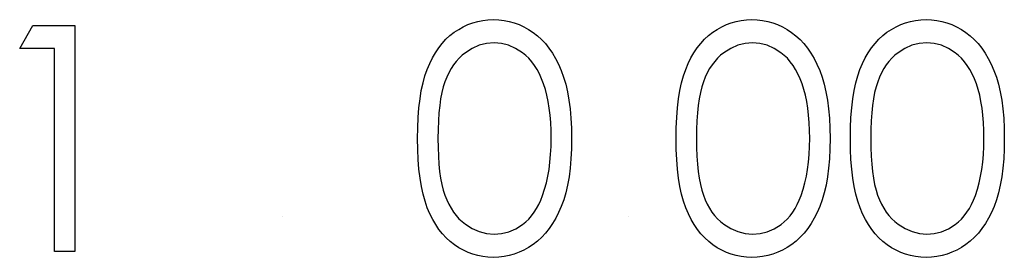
# Model space of a CAD drawing. Header units: inches. Extents: x -57.7 to -21.7, y -3.8 to 19.3.
# Tile 62 of 70: x -33.735 to -33.137, y 11.398 to 11.543. Entities that reach past the tile are written whole.
import ezdxf

# ---------------------------------------------------------------- set-up
doc = ezdxf.new("R2010")
doc.units = ezdxf.units.IN
doc.header["$LTSCALE"] = 0.5
doc.header["$MEASUREMENT"] = 0
doc.layers.add('APP-M-D', color=42, linetype='Continuous')

msp = doc.modelspace()

# ---------------------------------------------------------------- linework, layer by layer
at = {"layer": 'APP-M-D', "linetype": 'Continuous'}
for points in [[(-33.49342, 11.4707), (-33.49334, 11.47733), (-33.49306, 11.48357), (-33.49259, 11.48945), (-33.49195, 11.49491), (-33.49115, 11.49999), (-33.49013, 11.50468), (-33.48895, 11.50899), (-33.48759, 11.51291), (-33.48608, 11.51653), (-33.48439, 11.51992), (-33.48254, 11.52307), (-33.48055, 11.52602), (-33.47843, 11.52873), (-33.47617, 11.53121), (-33.47374, 11.53345), (-33.47114, 11.53549), (-33.46844, 11.53728), (-33.46565, 11.53886), (-33.46281, 11.54018), (-33.45985, 11.54126), (-33.45684, 11.54211), (-33.45375, 11.54272), (-33.45061, 11.54308), (-33.44735, 11.54319), (-33.44406, 11.54308), (-33.44083, 11.54272), (-33.43771, 11.54211), (-33.43465, 11.54126), (-33.43167, 11.54018), (-33.42877, 11.53886), (-33.42593, 11.53728), (-33.4232, 11.53546), (-33.42057, 11.53342), (-33.41806, 11.5311), (-33.41571, 11.52856), (-33.41351, 11.5258), (-33.41144, 11.52276), (-33.4095, 11.51951), (-33.40774, 11.516), (-33.40608, 11.51225), (-33.40462, 11.50822), (-33.40332, 11.50386), (-33.40224, 11.49916), (-33.40136, 11.49414), (-33.40067, 11.48878), (-33.40017, 11.48307), (-33.3999, 11.47705), (-33.39979, 11.4707), (-33.3999, 11.46438), (-33.40017, 11.45839), (-33.40067, 11.45271), (-33.40133, 11.44738), (-33.40222, 11.44238), (-33.40329, 11.43772), (-33.40454, 11.43336), (-33.406, 11.42936), (-33.40763, 11.42563), (-33.40939, 11.42215), (-33.4113, 11.41889), (-33.41337, 11.41586), (-33.41558, 11.41307), (-33.41795, 11.41053), (-33.42046, 11.40821), (-33.42311, 11.40614), (-33.42587, 11.40432), (-33.42872, 11.40272), (-33.43164, 11.40139), (-33.43462, 11.40029), (-33.43769, 11.39943), (-33.44083, 11.39883), (-33.44406, 11.39844), (-33.44735, 11.39833), (-33.45061, 11.39844), (-33.45375, 11.3988), (-33.45684, 11.39941), (-33.45982, 11.40023), (-33.46275, 11.40128), (-33.46559, 11.40261), (-33.46835, 11.40415), (-33.47103, 11.40592), (-33.4736, 11.40793), (-33.47603, 11.41017), (-33.47829, 11.41266), (-33.48042, 11.41539), (-33.4824, 11.41831), (-33.48425, 11.42149), (-33.48596, 11.42491), (-33.48751, 11.42855), (-33.48889, 11.4325), (-33.49011, 11.43684), (-33.4911, 11.44156), (-33.49193, 11.44663), (-33.49259, 11.45207), (-33.49306, 11.45792), (-33.49334, 11.46414), (-33.49342, 11.4707)], [(-33.33619, 11.4707), (-33.33611, 11.47733), (-33.33583, 11.48357), (-33.33536, 11.48945), (-33.33473, 11.49491), (-33.33393, 11.49999), (-33.33291, 11.50468), (-33.33172, 11.50899), (-33.33037, 11.51291), (-33.32885, 11.51653), (-33.32716, 11.51992), (-33.32531, 11.52307), (-33.32333, 11.52602), (-33.3212, 11.52873), (-33.31894, 11.53121), (-33.31651, 11.53345), (-33.31391, 11.53549), (-33.31121, 11.53728), (-33.30842, 11.53886), (-33.30558, 11.54018), (-33.30262, 11.54126), (-33.29962, 11.54211), (-33.29652, 11.54272), (-33.29338, 11.54308), (-33.29012, 11.54319), (-33.28684, 11.54308), (-33.28361, 11.54272), (-33.28049, 11.54211), (-33.27742, 11.54126), (-33.27444, 11.54018), (-33.27154, 11.53886), (-33.2687, 11.53728), (-33.26597, 11.53546), (-33.26335, 11.53342), (-33.26083, 11.5311), (-33.25849, 11.52856), (-33.25628, 11.5258), (-33.25421, 11.52276), (-33.25228, 11.51951), (-33.25051, 11.516), (-33.24885, 11.51225), (-33.24739, 11.50822), (-33.24609, 11.50386), (-33.24502, 11.49916), (-33.24413, 11.49414), (-33.24344, 11.48878), (-33.24295, 11.48307), (-33.24267, 11.47705), (-33.24256, 11.4707), (-33.24267, 11.46438), (-33.24295, 11.45839), (-33.24344, 11.45271), (-33.24411, 11.44738), (-33.24499, 11.44238), (-33.24607, 11.43772), (-33.24731, 11.43336), (-33.24877, 11.42936), (-33.2504, 11.42563), (-33.25217, 11.42215), (-33.25407, 11.41889), (-33.25614, 11.41586), (-33.25835, 11.41307), (-33.26072, 11.41053), (-33.26323, 11.40821), (-33.26588, 11.40614), (-33.26864, 11.40432), (-33.27149, 11.40272), (-33.27441, 11.40139), (-33.2774, 11.40029), (-33.28046, 11.39943), (-33.28361, 11.39883), (-33.28684, 11.39844), (-33.29012, 11.39833), (-33.29338, 11.39844), (-33.29652, 11.3988), (-33.29962, 11.39941), (-33.3026, 11.40023), (-33.30552, 11.40128), (-33.30837, 11.40261), (-33.31113, 11.40415), (-33.3138, 11.40592), (-33.31637, 11.40793), (-33.3188, 11.41017), (-33.32106, 11.41266), (-33.32319, 11.41539), (-33.32518, 11.41831), (-33.32703, 11.42149), (-33.32874, 11.42491), (-33.33028, 11.42855), (-33.33166, 11.4325), (-33.33288, 11.43684), (-33.33387, 11.44156), (-33.3347, 11.44663), (-33.33536, 11.45207), (-33.33583, 11.45792), (-33.33611, 11.46414), (-33.33619, 11.4707)], [(-33.23019, 11.4707), (-33.23011, 11.47733), (-33.22983, 11.48357), (-33.22937, 11.48945), (-33.22873, 11.49491), (-33.22793, 11.49999), (-33.22691, 11.50468), (-33.22572, 11.50899), (-33.22437, 11.51291), (-33.22285, 11.51653), (-33.22117, 11.51992), (-33.21932, 11.52307), (-33.21733, 11.52602), (-33.21521, 11.52873), (-33.21294, 11.53121), (-33.21051, 11.53345), (-33.20792, 11.53549), (-33.20521, 11.53728), (-33.20242, 11.53886), (-33.19958, 11.54018), (-33.19663, 11.54126), (-33.19362, 11.54211), (-33.19053, 11.54272), (-33.18738, 11.54308), (-33.18412, 11.54319), (-33.18084, 11.54308), (-33.17761, 11.54272), (-33.17449, 11.54211), (-33.17143, 11.54126), (-33.16845, 11.54018), (-33.16555, 11.53886), (-33.1627, 11.53728), (-33.15997, 11.53546), (-33.15735, 11.53342), (-33.15484, 11.5311), (-33.15249, 11.52856), (-33.15028, 11.5258), (-33.14821, 11.52276), (-33.14628, 11.51951), (-33.14451, 11.516), (-33.14286, 11.51225), (-33.14139, 11.50822), (-33.1401, 11.50386), (-33.13902, 11.49916), (-33.13814, 11.49414), (-33.13745, 11.48878), (-33.13695, 11.48307), (-33.13667, 11.47705), (-33.13656, 11.4707), (-33.13667, 11.46438), (-33.13695, 11.45839), (-33.13745, 11.45271), (-33.13811, 11.44738), (-33.13899, 11.44238), (-33.14007, 11.43772), (-33.14131, 11.43336), (-33.14277, 11.42936), (-33.1444, 11.42563), (-33.14617, 11.42215), (-33.14807, 11.41889), (-33.15014, 11.41586), (-33.15235, 11.41307), (-33.15473, 11.41053), (-33.15724, 11.40821), (-33.15989, 11.40614), (-33.16265, 11.40432), (-33.16549, 11.40272), (-33.16842, 11.40139), (-33.1714, 11.40029), (-33.17446, 11.39943), (-33.17761, 11.39883), (-33.18084, 11.39844), (-33.18412, 11.39833), (-33.18738, 11.39844), (-33.19053, 11.3988), (-33.19362, 11.39941), (-33.1966, 11.40023), (-33.19953, 11.40128), (-33.20237, 11.40261), (-33.20513, 11.40415), (-33.20781, 11.40592), (-33.21037, 11.40793), (-33.2128, 11.41017), (-33.21507, 11.41266), (-33.21719, 11.41539), (-33.21918, 11.41831), (-33.22103, 11.42149), (-33.22274, 11.42491), (-33.22429, 11.42855), (-33.22567, 11.4325), (-33.22688, 11.43684), (-33.22787, 11.44156), (-33.2287, 11.44663), (-33.22937, 11.45207), (-33.22983, 11.45792), (-33.23011, 11.46414), (-33.23019, 11.4707)], [(-33.72736, 11.53966), (-33.70188, 11.53966), (-33.70188, 11.40186), (-33.71424, 11.40186), (-33.71424, 11.52552), (-33.73544, 11.52552), (-33.72736, 11.53966)], [(-33.48105, 11.47076), (-33.481, 11.46524), (-33.48078, 11.46005), (-33.48044, 11.45519), (-33.48, 11.45072), (-33.4794, 11.44658), (-33.47868, 11.44277), (-33.47782, 11.43932), (-33.47683, 11.43623), (-33.4757, 11.43339), (-33.47445, 11.43074), (-33.4731, 11.42825), (-33.47161, 11.42596), (-33.46998, 11.42383), (-33.46824, 11.42187), (-33.46637, 11.42011), (-33.46438, 11.41851), (-33.46018, 11.41586), (-33.45588, 11.41398), (-33.45146, 11.41285), (-33.44693, 11.41246), (-33.44238, 11.41282), (-33.43796, 11.41395), (-33.43371, 11.41577), (-33.4296, 11.41837), (-33.42764, 11.41994), (-33.42582, 11.42168), (-33.42411, 11.42364), (-33.42251, 11.42577), (-33.42104, 11.42806), (-33.41969, 11.43057), (-33.41848, 11.43325), (-33.41737, 11.43612), (-33.41616, 11.43982), (-33.41508, 11.44368), (-33.4142, 11.44774), (-33.41345, 11.45196), (-33.4129, 11.45638), (-33.41249, 11.46099), (-33.41224, 11.46579), (-33.41215, 11.47076), (-33.41224, 11.47573), (-33.41243, 11.48048), (-33.41282, 11.48498), (-33.41331, 11.48925), (-33.41398, 11.49331), (-33.41475, 11.49712), (-33.41571, 11.50071), (-33.41679, 11.50408), (-33.41801, 11.50722), (-33.41933, 11.51012), (-33.42077, 11.51283), (-33.42231, 11.51531), (-33.42397, 11.51757), (-33.42576, 11.51962), (-33.42764, 11.52144), (-33.42963, 11.52304), (-33.43379, 11.52566), (-33.43805, 11.52757), (-33.44243, 11.52867), (-33.44693, 11.52906), (-33.45149, 11.52867), (-33.45593, 11.52757), (-33.46021, 11.52566), (-33.46438, 11.52304), (-33.46637, 11.52147), (-33.46822, 11.5197), (-33.46996, 11.51774), (-33.47156, 11.51562), (-33.47305, 11.51332), (-33.47443, 11.51084), (-33.47567, 11.50819), (-33.4768, 11.50535), (-33.47779, 11.50226), (-33.47865, 11.4988), (-33.4794, 11.49502), (-33.47998, 11.49086), (-33.48044, 11.48636), (-33.48078, 11.48153), (-33.481, 11.47631), (-33.48105, 11.47076)], [(-33.32382, 11.47076), (-33.32377, 11.46524), (-33.32355, 11.46005), (-33.32322, 11.45519), (-33.32277, 11.45072), (-33.32217, 11.44658), (-33.32145, 11.44277), (-33.32059, 11.43932), (-33.3196, 11.43623), (-33.31847, 11.43339), (-33.31723, 11.43074), (-33.31587, 11.42825), (-33.31438, 11.42596), (-33.31275, 11.42383), (-33.31102, 11.42187), (-33.30914, 11.42011), (-33.30715, 11.41851), (-33.30296, 11.41586), (-33.29865, 11.41398), (-33.29423, 11.41285), (-33.28971, 11.41246), (-33.28515, 11.41282), (-33.28074, 11.41395), (-33.27648, 11.41577), (-33.27237, 11.41837), (-33.27041, 11.41994), (-33.26859, 11.42168), (-33.26688, 11.42364), (-33.26528, 11.42577), (-33.26381, 11.42806), (-33.26246, 11.43057), (-33.26125, 11.43325), (-33.26014, 11.43612), (-33.25893, 11.43982), (-33.25785, 11.44368), (-33.25697, 11.44774), (-33.25622, 11.45196), (-33.25567, 11.45638), (-33.25526, 11.46099), (-33.25501, 11.46579), (-33.25493, 11.47076), (-33.25501, 11.47573), (-33.2552, 11.48048), (-33.25559, 11.48498), (-33.25609, 11.48925), (-33.25675, 11.49331), (-33.25752, 11.49712), (-33.25849, 11.50071), (-33.25956, 11.50408), (-33.26078, 11.50722), (-33.2621, 11.51012), (-33.26354, 11.51283), (-33.26508, 11.51531), (-33.26674, 11.51757), (-33.26853, 11.51962), (-33.27041, 11.52144), (-33.2724, 11.52304), (-33.27657, 11.52566), (-33.28082, 11.52757), (-33.28521, 11.52867), (-33.28971, 11.52906), (-33.29426, 11.52867), (-33.2987, 11.52757), (-33.30298, 11.52566), (-33.30715, 11.52304), (-33.30914, 11.52147), (-33.31099, 11.5197), (-33.31273, 11.51774), (-33.31433, 11.51562), (-33.31582, 11.51332), (-33.3172, 11.51084), (-33.31844, 11.50819), (-33.31957, 11.50535), (-33.32057, 11.50226), (-33.32142, 11.4988), (-33.32217, 11.49502), (-33.32275, 11.49086), (-33.32322, 11.48636), (-33.32355, 11.48153), (-33.32377, 11.47631), (-33.32382, 11.47076)], [(-33.21783, 11.47076), (-33.21777, 11.46524), (-33.21755, 11.46005), (-33.21722, 11.45519), (-33.21678, 11.45072), (-33.21617, 11.44658), (-33.21545, 11.44277), (-33.2146, 11.43932), (-33.2136, 11.43623), (-33.21247, 11.43339), (-33.21123, 11.43074), (-33.20988, 11.42825), (-33.20839, 11.42596), (-33.20676, 11.42383), (-33.20502, 11.42187), (-33.20314, 11.42011), (-33.20115, 11.41851), (-33.19696, 11.41586), (-33.19265, 11.41398), (-33.18824, 11.41285), (-33.18371, 11.41246), (-33.17916, 11.41282), (-33.17474, 11.41395), (-33.17049, 11.41577), (-33.16637, 11.41837), (-33.16442, 11.41994), (-33.16259, 11.42168), (-33.16088, 11.42364), (-33.15928, 11.42577), (-33.15782, 11.42806), (-33.15647, 11.43057), (-33.15525, 11.43325), (-33.15415, 11.43612), (-33.15293, 11.43982), (-33.15186, 11.44368), (-33.15097, 11.44774), (-33.15023, 11.45196), (-33.14967, 11.45638), (-33.14926, 11.46099), (-33.14901, 11.46579), (-33.14893, 11.47076), (-33.14901, 11.47573), (-33.14921, 11.48048), (-33.14959, 11.48498), (-33.15009, 11.48925), (-33.15075, 11.49331), (-33.15152, 11.49712), (-33.15249, 11.50071), (-33.15357, 11.50408), (-33.15478, 11.50722), (-33.15611, 11.51012), (-33.15754, 11.51283), (-33.15909, 11.51531), (-33.16074, 11.51757), (-33.16254, 11.51962), (-33.16442, 11.52144), (-33.1664, 11.52304), (-33.17057, 11.52566), (-33.17482, 11.52757), (-33.17921, 11.52867), (-33.18371, 11.52906), (-33.18826, 11.52867), (-33.19271, 11.52757), (-33.19699, 11.52566), (-33.20115, 11.52304), (-33.20314, 11.52147), (-33.20499, 11.5197), (-33.20673, 11.51774), (-33.20833, 11.51562), (-33.20982, 11.51332), (-33.2112, 11.51084), (-33.21244, 11.50819), (-33.21358, 11.50535), (-33.21457, 11.50226), (-33.21543, 11.4988), (-33.21617, 11.49502), (-33.21675, 11.49086), (-33.21722, 11.48636), (-33.21755, 11.48153), (-33.21777, 11.47631), (-33.21783, 11.47076)]]:
    msp.add_lwpolyline(points, dxfattribs=at)
for centre, start, end in [((-33.57557, 11.41158), 89.99323, 90.00677), ((-33.36534, 11.41158), 89.99304, 90.00696)]:
    msp.add_arc(centre, 0.01148, start, end, dxfattribs=at)

doc.saveas('drawing.dxf')
